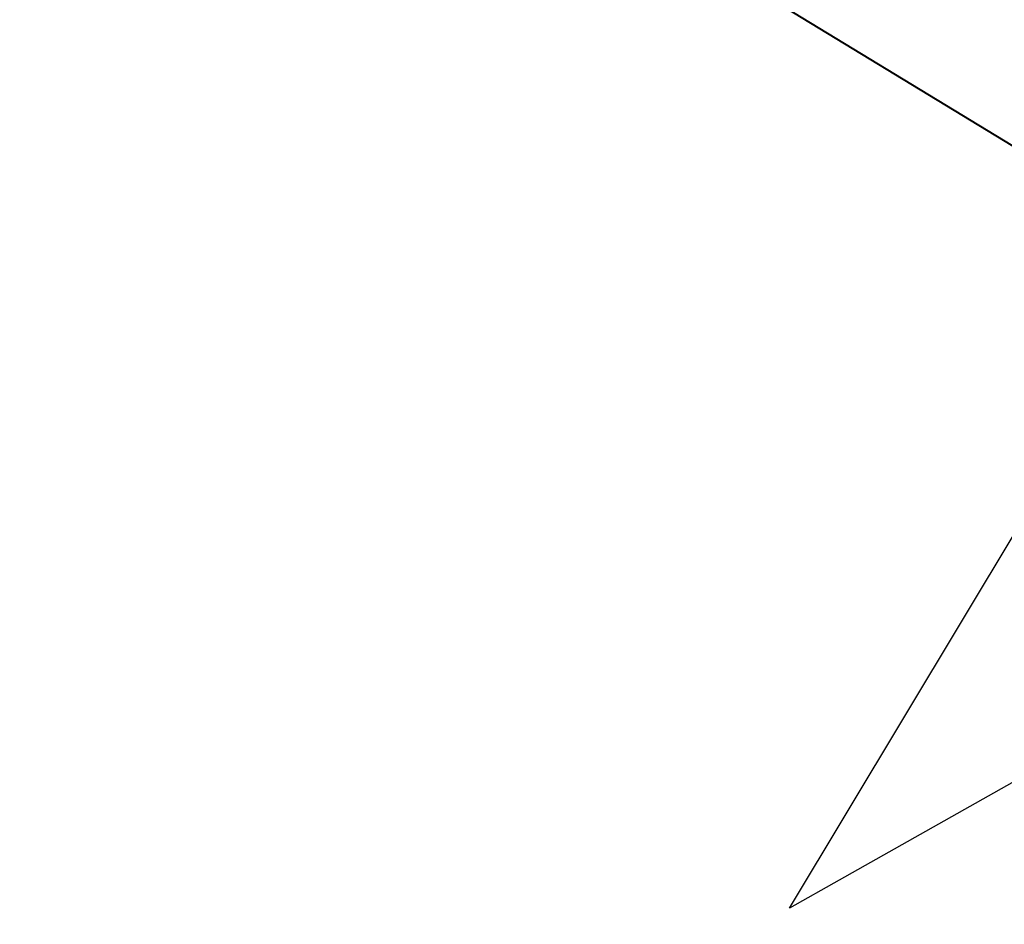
# Model space of a CAD drawing. Extents: x -475 to 475, y -468 to 475.
# Tile 211 of 256: x -186.03 to -181.22, y -303.16 to -298.73. Entities that reach past the tile are written whole.
import ezdxf

# ---------------------------------------------------------------- set-up
doc = ezdxf.new("R2010")
doc.units = 0
doc.layers.add('ERGO_FEU_VIRTUEL_1', color=139, linetype='CONTINUOUS')

msp = doc.modelspace()

# ---------------------------------------------------------------- meshes
at = {"layer": 'ERGO_FEU_VIRTUEL_1'}
mesh = msp.add_polyface(dxfattribs=at)
corners = [(-146.1273, -233.2003, 93.2582), (-66.6024, -248.2193, 93.2615), (-146.1273, -259.525, 93.2639), (-141.025, -254.5677, 60.2394), (-134.1974, -258.2377, 60.2402), (-126.6884, -243.7891, 55.1805), (-133.1247, -240.335, 55.1798), (-127.2683, -261.7205, 60.2409), (-141.6628, -272.5999, 65.5819), (-113.1636, -268.1251, 60.2423), (-120.2522, -265.0164, 60.2417), (-126.9493, -279.7528, 65.5834), (-134.3568, -276.2699, 65.5827), (-106.8288, -253.1152, 55.1826), (-113.526, -250.1936, 55.1819), (-120.1507, -247.0705, 55.1813), (-114.9321, -266.0662, 64.0551), (-122.0062, -262.8999, 64.0544), (-108.5103, -251.1858, 59.0163), (-115.1785, -248.1922, 59.0157), (-128.9933, -259.5465, 64.0537), (-121.7742, -245.0259, 59.015), (-135.8789, -256.006, 64.0529), (-142.6776, -252.2785, 64.0521), (-128.283, -241.687, 59.0143), (-107.771, -269.0453, 64.0558), (-121.3248, -280.8601, 69.376), (-128.7903, -277.5068, 69.3753), (-136.1543, -273.9663, 69.3745), (-143.4314, -270.2243, 69.3737), (-160.8557, -368.6156, 371.2075), (-168.5821, -367.3063, 369.5043), (-60.0065, -134.638, 592.149), (-176.265, -365.9394, 367.7385), (-68.9071, -130.2627, 592.148), (-66.2108, -131.702, 592.1483), (-184.0929, -364.5006, 365.8576), (-63.9929, -132.7526, 592.1486), (-175.1343, -363.6086, 364.6978), (-167.4948, -364.9611, 366.4532), (-62.8477, -130.3785, 589.1183), (-57.9336, -132.6525, 589.1188), (-59.3542, -132.0624, 589.1186), (-159.8264, -366.2559, 368.146)]
mesh.append_faces([[corners[k] for k in face] for face in [(0, 1, 2, 2), (3, 4, 5, 5), (5, 6, 3, 3), (7, 4, 8, 8), (9, 10, 11, 11), (10, 7, 12, 12), (12, 7, 8, 8), (9, 13, 10, 10), (13, 14, 10, 10), (10, 14, 7, 7), (14, 15, 7, 7), (7, 15, 4, 4), (15, 5, 4, 4), (16, 17, 18, 18), (18, 17, 19, 19), (17, 20, 19, 19), (19, 20, 21, 21), (20, 22, 21, 21), (22, 23, 24, 24), (16, 25, 26, 26), (26, 27, 16, 16), (16, 27, 17, 17), (27, 28, 17, 17), (17, 28, 20, 20), (28, 29, 20, 20), (20, 29, 22, 22), (30, 31, 32, 32), (31, 33, 32, 32), (34, 35, 36, 36), (35, 37, 33, 33), (38, 39, 40, 40), (41, 42, 43, 43), (42, 40, 39, 39)]])
mesh = msp.add_polyface(dxfattribs=at)
corners = [(-212.2151, -278.3037, 90.268), (-200.3364, -286.9753, 90.2698), (-147.274, -259.5257, 90.2639), (-188.095, -295.139, 90.2716), (-175.5302, -302.7805, 90.2733), (-175.5302, -302.7798, 93.2733), (-188.095, -295.1383, 93.2716), (-146.1273, -259.525, 93.2639), (-200.3364, -286.9746, 93.2698), (-212.2151, -278.303, 93.268), (-223.7214, -269.1407, 93.266), (-185.8324, -264.5535, 71.2217), (-178.7293, -269.4036, 71.2227), (-169.8287, -256.0057, 65.5783), (-162.9576, -260.4242, 65.5792), (-171.4957, -274.0666, 71.2237), (-155.9705, -264.6698, 65.5801), (-164.1318, -278.5426, 71.2247), (-187.5719, -282.7295, 77.1388), (-179.976, -287.6228, 77.1399), (-172.2495, -292.3146, 77.1409), (-156.6663, -282.8027, 71.2256), (-164.4072, -296.7906, 77.1418), (-180.4398, -266.6395, 74.9832), (-187.4994, -261.7174, 74.9821), (-171.4668, -253.3712, 69.3701), (-164.6246, -257.8759, 69.371), (-173.2498, -271.3601, 74.9842), (-157.681, -262.1791, 69.372), (-165.9293, -275.908, 74.9852), (-150.6069, -266.2953, 69.3729), (-189.3549, -279.8214, 80.8783), (-181.8025, -284.7723, 80.8794), (-174.134, -289.5361, 80.8804), (-158.4928, -280.2401, 74.9861), (-182.2663, -303.0778, 87.0577), (-166.3207, -294.0841, 80.8814), (-190.3117, -298.0981, 87.0566), (-150.9403, -284.3706, 74.987), (-158.4058, -298.4304, 80.8823)]
mesh.append_faces([[corners[k] for k in face] for face in [(0, 1, 2, 2), (1, 3, 2, 2), (3, 4, 2, 2), (5, 4, 6, 6), (5, 6, 7, 7), (6, 8, 7, 7), (8, 9, 7, 7), (9, 10, 7, 7), (11, 12, 13, 13), (13, 12, 14, 14), (12, 15, 14, 14), (14, 15, 16, 16), (15, 17, 16, 16), (12, 18, 15, 15), (18, 19, 15, 15), (15, 19, 17, 17), (19, 20, 17, 17), (17, 20, 21, 21), (20, 22, 21, 21), (23, 24, 25, 25), (25, 26, 23, 23), (23, 26, 27, 27), (26, 28, 27, 27), (27, 28, 29, 29), (28, 30, 29, 29), (31, 23, 27, 27), (32, 27, 29, 29), (33, 29, 34, 34), (35, 33, 36, 36), (37, 32, 33, 33), (29, 33, 32, 32), (34, 36, 33, 33), (38, 39, 36, 36)]])

doc.saveas('drawing.dxf')
